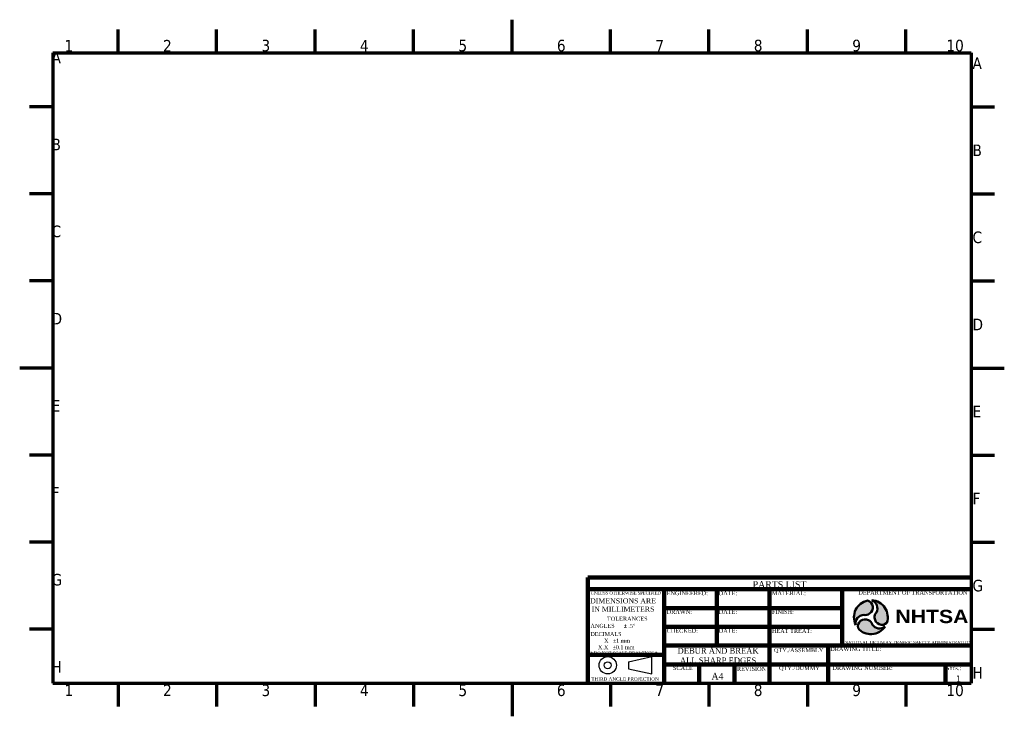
# Model space of a CAD drawing. Header units: millimetres. Extents: x 0 to 297, y 0 to 210.
import ezdxf
from ezdxf.enums import TextEntityAlignment as Align

# ---------------------------------------------------------------- set-up
doc = ezdxf.new("R2010")
doc.units = ezdxf.units.MM
doc.layers.get('0').update_dxf_attribs({"lineweight": 25})
for name, color, linetype, lineweight in [('Border (ISO)', 7, 'Continuous', 70), ('Symbol (ISO)', 7, 'Continuous', 25), ('Title (ISO)', 7, 'Continuous', 50)]:
    doc.layers.add(name, color=color, linetype=linetype, lineweight=lineweight)
doc.styles.add('Note Text (ISO)', font='TAHOMA.TTF')
doc.styles.get("Standard").update_dxf_attribs({"font": 'TIMES.TTF'})
doc.styles.add('Text Style119', font='TAHOMA.TTF')
doc.styles.add('Text Style120', font='TAHOMA.TTF')
doc.styles.add('Text Style41', font='TAHOMA.TTF')

# ---------------------------------------------------------------- blocks, each defined once
blk = doc.blocks.new('Borders NHTSA Border')
at = {"layer": 'Border (ISO)'}
for p, q in [((148.5, 200), (148.5, 210)), ((29.69999999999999, 200), (29.69999999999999, 207)), ((59.39999999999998, 200), (59.39999999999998, 207)), ((89.09999999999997, 200), (89.09999999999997, 207)), ((118.8, 200), (118.8, 207)), ((178.2, 200), (178.2, 207)), ((207.9, 200), (207.9, 207)), ((237.6, 200), (237.6, 207)), ((267.3, 200), (267.3, 207)), ((10, 200), (287, 200)), ((10, 200), (10, 10)), ((287, 200), (287, 10)), ((10, 183.75), (3, 183.75)), ((287, 183.75), (294, 183.75)), ((10, 157.5), (3, 157.5)), ((287, 157.5), (294, 157.5)), ((10, 131.25), (3, 131.25)), ((287, 131.25), (294, 131.25)), ((10, 105), (0, 105)), ((287, 105), (297, 105)), ((10, 78.75), (3, 78.75)), ((287, 78.75), (294, 78.75)), ((10, 52.5), (3, 52.5)), ((287, 52.5), (294, 52.5)), ((10, 26.25), (3, 26.25)), ((287, 26.25), (294, 26.25)), ((10, 10), (287, 10)), ((29.69999999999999, 10), (29.69999999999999, 3)), ((59.39999999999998, 10), (59.39999999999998, 3)), ((89.09999999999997, 10), (89.09999999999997, 3)), ((118.8, 10), (118.8, 3)), ((148.5, 10), (148.5, 0)), ((178.2, 10), (178.2, 3)), ((207.9, 10), (207.9, 3)), ((237.6, 10), (237.6, 3)), ((267.3, 10), (267.3, 3))]:
    blk.add_line(p, q, dxfattribs=at)
at = {"layer": 'Symbol (ISO)', "char_height": 3.499999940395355, "style": 'Note Text (ISO)'}
for s, insert, attachment_point in [('1', (14.84999999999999, 200.4), 8), ('2', (44.54999999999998, 200.4), 8), ('3', (74.24999999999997, 200.4), 8), ('4', (103.95, 200.4), 8), ('5', (133.65, 200.4), 8), ('6', (163.35, 200.4), 8), ('7', (193.05, 200.4), 8), ('8', (222.75, 200.4), 8), ('9', (252.45, 200.4), 8), ('10', (282.15, 200.4), 8), ('A', (9.6, 196.875), 7), ('A', (287.4, 196.875), 4), ('B', (9.6, 170.625), 7), ('B', (287.4, 170.625), 4), ('C', (9.6, 144.375), 7), ('C', (287.4, 144.375), 4), ('D', (9.6, 118.125), 7), ('D', (287.4, 118.125), 4), ('E', (9.6, 91.875), 7), ('E', (287.4, 91.875), 4), ('F', (9.6, 65.625), 7), ('F', (287.4, 65.625), 4), ('G', (9.6, 39.375), 7), ('G', (287.4, 39.375), 4), ('H', (9.6, 13.125), 7), ('H', (287.4, 13.125), 4), ('1', (14.84999999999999, 9.6), 2), ('2', (44.54999999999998, 9.6), 2), ('3', (74.24999999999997, 9.6), 2), ('4', (103.95, 9.6), 2), ('5', (133.65, 9.6), 2), ('6', (163.35, 9.6), 2), ('7', (193.05, 9.6), 2), ('8', (222.75, 9.6), 2), ('9', (252.45, 9.6), 2), ('10', (282.15, 9.6), 2)]:
    blk.add_mtext(s, dxfattribs=dict(at, insert=insert, attachment_point=attachment_point))
blk = doc.blocks.new('Title Blocks NHTSA-A4')
h = blk.add_hatch(color=256)
edge = h.paths.add_edge_path()
edge.add_arc((248.6537850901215, 40.02052486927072), 1.814289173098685, 252.4161033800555, 309.9342454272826)
edge.add_arc((248.6662718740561, 40.46624266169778), 2.168297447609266, 302.0965642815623, 434.1090950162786)
edge.add_arc((250.2237494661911, 37.53726002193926), 5.106198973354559, 100.8797131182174, 206.7569835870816)
edge.add_arc((248.2602373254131, 35.66482642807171), 2.630724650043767, 93.36801213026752, 189.328232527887, ccw=False)
h = blk.add_hatch(color=256)
edge = h.paths.add_edge_path()
edge.add_arc((250.2237494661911, 37.53726002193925), 5.106198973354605, 340.8797131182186, 446.7569835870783)
edge.add_arc((249.5839304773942, 40.17392821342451), 2.630724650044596, -26.631987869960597, 69.32823252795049, ccw=False)
edge.add_arc((253.1593020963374, 37.65525663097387), 1.814289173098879, 132.416103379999, 189.9342454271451)
edge.add_arc((253.5390616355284, 37.42158386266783), 2.168297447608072, 182.0965642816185, 314.1090950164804)
h = blk.add_hatch(color=256)
edge = h.paths.add_edge_path()
edge.add_arc((250.2237494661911, 37.53726002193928), 5.106198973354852, 220.8797131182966, 326.7569835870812)
edge.add_arc((252.8270805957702, 36.77302542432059), 2.630724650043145, 213.3680121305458, 309.32823252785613, ccw=False)
edge.add_arc((248.8581612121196, 34.93599856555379), 1.81428917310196, 12.41610337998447, 69.9342454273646)
edge.add_arc((248.4659148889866, 34.72395354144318), 2.16829744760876, 62.09656428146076, 194.1090950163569)
at = {"lineweight": 100}
for p, q in [((164.8870099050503, 49.48721049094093), (164.8870099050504, 17.67221049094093)), ((280.4815099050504, 49.48721049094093), (164.8870099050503, 49.48721049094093)), ((280.4815099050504, 45.95221049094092), (164.8870099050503, 45.95221049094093)), ((187.8645099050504, 45.95221049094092), (187.8645099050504, 17.67221049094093)), ((203.7720099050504, 45.95221049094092), (203.7720099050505, 28.98421049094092)), ((219.6795099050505, 45.95221049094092), (219.6795099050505, 17.67221049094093)), ((241.5965099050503, 45.95221049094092), (241.5965099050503, 28.98421049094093)), ((241.5965099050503, 40.29621049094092), (187.8645099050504, 40.29621049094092)), ((241.5965099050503, 34.64021049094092), (187.8645099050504, 34.64021049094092)), ((280.4815099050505, 28.98421049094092), (187.8645099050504, 28.98421049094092)), ((237.3545099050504, 28.98421049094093), (237.3545099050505, 17.67221049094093)), ((187.8645099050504, 26.15621049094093), (164.8870099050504, 26.15621049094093)), ((280.4815099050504, 23.32821049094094), (187.8645099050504, 23.32821049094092)), ((198.4695099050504, 23.32821049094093), (198.4695099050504, 17.67221049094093)), ((209.0745099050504, 23.32821049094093), (209.0745099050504, 17.67221049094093)), ((272.7045099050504, 23.32821049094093), (272.7045099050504, 17.67221049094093))]:
    blk.add_line(p, q, dxfattribs=at)
for p, q in [((187.8645099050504, 45.95221049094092), (164.8870099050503, 45.95221049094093)), ((203.7720099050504, 45.95221049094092), (187.8645099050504, 45.95221049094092)), ((219.6795099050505, 45.95221049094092), (203.7720099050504, 45.95221049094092)), ((241.5965099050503, 45.95221049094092), (219.6795099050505, 45.95221049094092)), ((280.4815099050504, 45.95221049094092), (241.5965099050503, 45.95221049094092)), ((164.8870099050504, 26.15621049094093), (187.8645099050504, 26.15621049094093)), ((177.1638429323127, 24.10892424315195), (184.1858458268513, 25.66284389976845)), ((177.1638429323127, 24.10892424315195), (177.1638429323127, 21.99993629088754)), ((184.1858458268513, 20.44601663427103), (184.1858458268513, 25.66284389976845)), ((177.1638429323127, 21.99993629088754), (184.1858458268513, 20.44601663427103))]:
    blk.add_line(p, q)
for radius in [2.608413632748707, 1.054493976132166]:
    blk.add_circle((170.8691189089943, 23.05443026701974), radius)
for centre, radius, start, end in [((250.2237494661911, 37.53726002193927), 5.106198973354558, 100.8797131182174, 206.7569835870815), ((250.2237494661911, 37.53726002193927), 5.106198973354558, 100.8797131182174, 206.7569835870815), ((248.6662718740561, 40.46624266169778), 2.168297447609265, 302.0965642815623, 74.10909501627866), ((248.6662718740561, 40.46624266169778), 2.168297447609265, 302.0965642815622, 74.10909501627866), ((249.5839304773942, 40.17392821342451), 2.630724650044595, 333.3680121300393, 69.32823252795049), ((250.2237494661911, 37.53726002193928), 5.106198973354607, 340.8797131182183, 86.75698358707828), ((249.5839304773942, 40.17392821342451), 2.630724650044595, 333.3680121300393, 69.32823252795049), ((250.2237494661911, 37.53726002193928), 5.106198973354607, 340.8797131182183, 86.75698358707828), ((248.6537850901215, 40.02052486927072), 1.814289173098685, 252.4161033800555, 309.9342454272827), ((248.6537850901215, 40.02052486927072), 1.814289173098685, 252.4161033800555, 309.9342454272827), ((253.1593020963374, 37.65525663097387), 1.814289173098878, 132.4161033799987, 189.934245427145), ((253.1593020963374, 37.65525663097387), 1.814289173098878, 132.4161033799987, 189.934245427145), ((248.2602373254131, 35.66482642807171), 2.630724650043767, 93.36801213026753, 189.3282325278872), ((248.2602373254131, 35.66482642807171), 2.630724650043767, 93.36801213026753, 189.3282325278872), ((248.4659148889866, 34.72395354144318), 2.16829744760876, 62.09656428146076, 194.1090950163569), ((248.4659148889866, 34.72395354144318), 2.16829744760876, 62.09656428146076, 194.1090950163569), ((248.8581612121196, 34.9359985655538), 1.81428917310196, 12.41610337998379, 69.93424542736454), ((248.8581612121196, 34.9359985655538), 1.81428917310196, 12.41610337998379, 69.93424542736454), ((253.5390616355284, 37.42158386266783), 2.168297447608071, 182.0965642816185, 314.1090950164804), ((253.5390616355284, 37.42158386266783), 2.168297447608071, 182.0965642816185, 314.1090950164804), ((250.2237494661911, 37.53726002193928), 5.106198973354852, 220.8797131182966, 326.7569835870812), ((250.2237494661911, 37.53726002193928), 5.106198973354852, 220.8797131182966, 326.7569835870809), ((252.8270805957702, 36.77302542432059), 2.630724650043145, 213.3680121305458, 309.3282325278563), ((252.8270805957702, 36.77302542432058), 2.630724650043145, 213.3680121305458, 309.3282325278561)]:
    blk.add_arc(centre, radius, start, end)
at = {"layer": 'Title (ISO)'}
for centre, radius, start, end in [((250.2237494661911, 37.53726002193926), 5.106198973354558, 100.8797131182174, 206.7569835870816), ((248.6662718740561, 40.46624266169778), 2.168297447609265, 302.0965642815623, 74.10909501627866), ((250.2237494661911, 37.53726002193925), 5.106198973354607, 340.8797131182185, 86.75698358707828), ((249.5839304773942, 40.17392821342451), 2.630724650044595, 333.3680121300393, 69.32823252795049), ((248.6537850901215, 40.02052486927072), 1.814289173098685, 252.4161033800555, 309.9342454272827), ((253.1593020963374, 37.65525663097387), 1.814289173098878, 132.4161033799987, 189.934245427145), ((248.2602373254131, 35.66482642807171), 2.630724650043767, 93.36801213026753, 189.3282325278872), ((248.4659148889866, 34.72395354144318), 2.16829744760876, 62.09656428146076, 194.1090950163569), ((248.8581612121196, 34.93599856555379), 1.81428917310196, 12.41610337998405, 69.93424542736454), ((253.5390616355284, 37.42158386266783), 2.168297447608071, 182.0965642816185, 314.1090950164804), ((250.2237494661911, 37.53726002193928), 5.106198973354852, 220.8797131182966, 326.7569835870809), ((252.8270805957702, 36.77302542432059), 2.630724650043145, 213.3680121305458, 309.3282325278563)]:
    blk.add_arc(centre, radius, start, end, dxfattribs=at)
for s, insert, char_height, attachment_point, line_spacing_factor in [('\\fTimes New Roman|b0|i0;\\W0.98;\\H2.0000;PARTS LIST', (222.6842599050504, 47.38637715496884), 2.000000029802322, 5, 0.3319999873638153), ('\\fTimes New Roman|b0|i0;\\H4.0000;{\\fArial Black|b0|i0;\\H4.0000;NHTSA}', (257.6287510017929, 39.76799201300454), 4.000000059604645, 1, 0.6639999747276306), ('\\fTimes New Roman|b0|i0;\\W0.98;\\H2.0000;A4', (203.9699488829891, 19.76081493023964), 2.000000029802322, 5, 0.3319999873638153)]:
    blk.add_mtext(s, dxfattribs=dict(insert=insert, char_height=char_height, attachment_point=attachment_point, line_spacing_factor=line_spacing_factor))
for s, insert, char_height, attachment_point in [('\\fTimes New Roman|b0|i0;\\W0.98;\\H0.9000;UNLESS OTHERWISE SPECIFIED', (165.6655331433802, 45.27944995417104), 0.9000000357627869, 1), ('\\fTimes New Roman|b0|i0;\\W0.98;\\H1.2000;ENGINEERED:', (188.638339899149, 45.38962476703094), 1.19999997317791, 1), ('\\fTimes New Roman|b0|i0;\\W0.98;\\H1.2000;DATE:', (204.3433248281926, 45.38962476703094), 1.19999997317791, 1), ('\\fTimes New Roman|b0|i0;\\W0.98;\\H1.2000;MATERIAL:', (220.3725298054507, 45.38962476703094), 1.19999997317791, 1), ('\\fTimes New Roman|b0|i0;\\W0.98;\\H1.2000;DEPARTMENT OF TRANSPORTATION', (246.4513649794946, 45.55764085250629), 1.19999997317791, 1), ('\\fTimes New Roman|b0|i0;\\W0.98;\\H1.2000;DRAWN:', (188.638339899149, 39.75897436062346), 1.19999997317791, 1), ('\\fTimes New Roman|b0|i0;\\W0.98;\\H1.2000;DATE:', (204.3433248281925, 39.75897436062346), 1.19999997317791, 1), ('\\fTimes New Roman|b0|i0;\\W0.98;\\H1.2000;FINISH:', (220.3725298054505, 39.75897436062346), 1.19999997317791, 1), ('\\fTimes New Roman|b0|i0;\\W0.96;\\H1.2000;ANGLES      \\fAIGDT|b0|i0;\\W0.96;\\H1.2000;`\\fTimes New Roman|b0|i0;\\W0.96;\\H1.2000; .5\\fAIGDT|b0|i0;\\W0.96;\\H1.2000;~', (165.6478007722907, 35.53981545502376), 1.19999997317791, 1), ('\\fTimes New Roman|b0|i0;\\W0.98;\\H1.2000;TOLERANCES', (170.6221999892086, 37.67719973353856), 1.19999997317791, 1), ('\\fTimes New Roman|b0|i0;\\W0.98;\\H1.2000;CHECKED:', (188.638339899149, 34.06438118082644), 1.19999997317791, 1), ('\\fTimes New Roman|b0|i0;\\W0.98;\\H1.2000;DATE:', (204.3433248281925, 34.06438118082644), 1.19999997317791, 1), ('\\fTimes New Roman|b0|i0;\\W0.98;\\H1.2000;HEAT TREAT:', (220.3725298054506, 34.00402820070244), 1.19999997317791, 1), ('\\fTimes New Roman|b0|i0;\\W0.98;\\H0.8800;NATIONAL HIGHWAY TRAFFIC SAFETY ADMINISTRATION', (242.346128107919, 30.38881667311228), 0.8799999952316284, 1), ('\\fTimes New Roman|b0|i0;\\W0.98;\\H0.9000;* DO NOT SCALE DRAWINGS *', (165.6380311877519, 27.21750919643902), 0.9000000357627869, 1), ('\\fTimes New Roman|b0|i0;\\W0.98;\\H1.2000;QTY./ASSEMBLY', (220.9889670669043, 28.21589250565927), 1.19999997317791, 1), ('\\fTimes New Roman|b0|i0;\\W0.98;\\H1.2000;DRAWING TITLE:', (237.9827423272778, 28.544277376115), 1.19999997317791, 1), ('\\fTimes New Roman|b0|i0;\\W0.98;\\H1.2000;SCALE', (190.5402493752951, 22.83026117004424), 1.19999997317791, 1), ('\\fTimes New Roman|b0|i0;\\W0.98;\\H1.2000;REVISION', (214.2467453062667, 21.33862725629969), 1.19999997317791, 8), ('\\fTimes New Roman|b0|i0;\\W0.98;\\H1.2000;QTY./DUMMY', (222.5306332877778, 22.79888856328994), 1.19999997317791, 1), ('\\fTimes New Roman|b0|i0;\\W0.98;\\H1.2000;DRAWING NUMBER:', (238.6385690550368, 22.83289829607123), 1.19999997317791, 1), ("\\fTimes New Roman|b0|i0;\\W0.98;\\H1.2000;Sht's.:", (272.868528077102, 22.79888856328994), 1.19999997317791, 1), ('\\fTimes New Roman|b0|i0;\\W0.98;\\H1.0000;THIRD ANGLE PROJECTION', (165.9149790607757, 19.4214788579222), 1.000000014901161, 1)]:
    blk.add_mtext(s, dxfattribs=dict(insert=insert, char_height=char_height, attachment_point=attachment_point))
for s, insert, char_height, width, attachment_point, line_spacing_factor in [('\\fTimes New Roman|b0|i0;\\W0.98;\\H1.5000;DIMENSIONS ARE\\PIN MILLIMETERS', (175.4783876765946, 43.22117448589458), 1.500000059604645, 18.68014812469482, 2, 0.9959999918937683), ('\\fTimes New Roman|b0|i0;\\H1.2000;DECIMALS\\P         X   \\fAIGDT|b0|i0;\\H1.2000;`\\fTimes New Roman|b0|i0;\\H1.2000;1 mm\\P     X.X   \\fAIGDT|b0|i0;\\H1.2000;`\\fTimes New Roman|b0|i0;\\H1.2000;0.1 mm', (165.6380311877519, 33.06612130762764), 1.19999997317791, 13.68700161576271, 1, 0.9960000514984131), ('\\fTimes New Roman|b0|i0;\\W0.98;\\H1.7500;DEBUR AND BREAK\\PALL SHARP EDGES', (204.1492547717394, 28.30354560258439), 1.749999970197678, 24.457106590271, 2, 0.9959999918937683)]:
    blk.add_mtext(s, dxfattribs=dict(insert=insert, char_height=char_height, width=width, attachment_point=attachment_point, line_spacing_factor=line_spacing_factor))
for tag, height, style, p in [('ENGINEER', 1.500000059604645, 'Text Style119', (203.098822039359, 40.84739128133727)), ('ENG_APPROVAL_DATE', 1.500000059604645, 'Text Style119', (219.2176036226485, 40.96211571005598)), ('MATERIAL', 2.000000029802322, 'Text Style41', (240.9578819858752, 40.96211571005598)), ('DESIGNER', 1.500000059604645, 'Text Style119', (202.8693731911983, 35.28325648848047)), ('CREATION_DATE', 1.500000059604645, 'Text Style119', (219.1602414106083, 35.28325648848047)), ('FINISH:', 2.000000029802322, 'Text Style41', (240.4198770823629, 35.37967542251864)), ('CHECKED_BY', 1.500000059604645, 'Text Style119', (202.8120109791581, 29.71912169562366)), ('CHECKED_DATE', 1.500000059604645, 'Text Style119', (218.4718948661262, 29.77648390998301)), ('HEAT_TREAT:', 2.000000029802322, 'Text Style41', (240.4198770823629, 29.79391446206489)), ('PART_NUMBER', 2.000000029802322, 'Text Style41', (271.4745804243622, 18.13195438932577))]:
    blk.add_attdef(tag, text='', height=height, dxfattribs=dict(at, style=style)).set_placement(p, align=Align.BOTTOM_RIGHT)
at = {"layer": 'Title (ISO)', "style": 'Text Style41'}
for tag, p in [("QTY._PER_ASS'Y.:", (228.6705191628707, 24.01554105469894)), ('DRAWING_SCALE:', (193.3722125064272, 18.14495823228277)), ('QTY._PER_DUMMY:', (228.6063150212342, 18.17296349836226)), ('REVISION_NUMBER', (214.4565400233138, 18.01722996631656))]:
    blk.add_attdef(tag, text='', height=2.000000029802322, dxfattribs=at).set_placement(p, align=Align.BOTTOM_CENTER)
at = {"layer": 'Title (ISO)', "style": 'Text Style120'}
blk.add_attdef('TITLE', text='', height=1.749999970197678, dxfattribs=at).set_placement((279.2758412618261, 25.47431782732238), align=Align.MIDDLE_RIGHT)
at = {"layer": 'Title (ISO)', "style": 'Text Style41'}
blk.add_attdef('Number_of_sheets_001', (275.9034067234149, 17.95986774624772), '', height=2.000000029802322, dxfattribs=at)

msp = doc.modelspace()

# ---------------------------------------------------------------- block references
msp.add_blockref('Borders NHTSA Border', (0, 0))
msp.add_blockref('Title Blocks NHTSA-A4', (6.518490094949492, -7.672210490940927)).add_auto_attribs({'Number_of_sheets_001': '1'})

doc.saveas('drawing.dxf')
